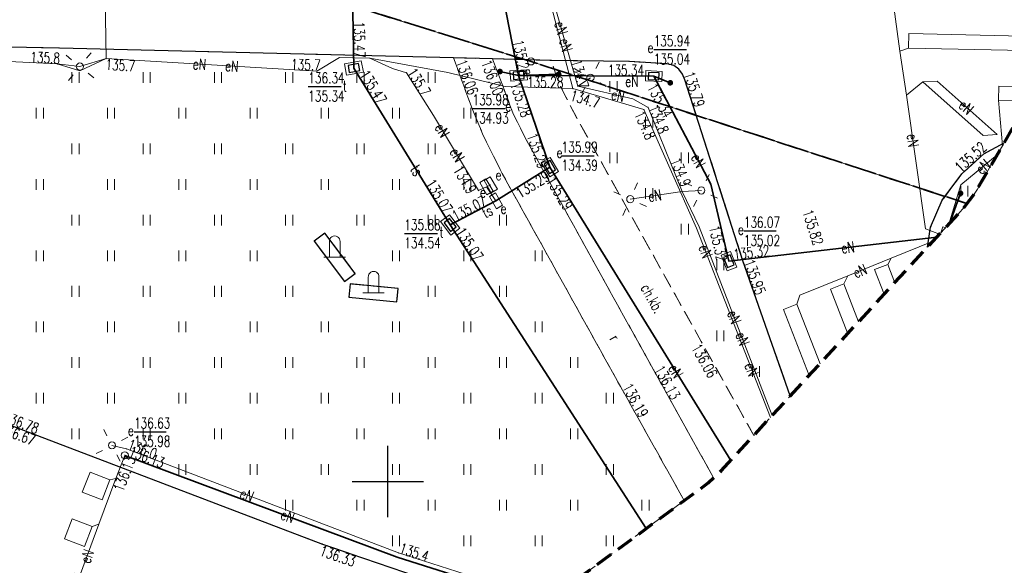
# Model space of a CAD drawing. Header units: metres. Extents: x 8438000 to 8438800, y 5890500 to 5891000.
# Tile 27 of 40: x 8438674 to 8438743, y 5890594 to 5890632. Entities that reach past the tile are written whole.
import ezdxf
from ezdxf.enums import TextEntityAlignment as Align

# ---------------------------------------------------------------- set-up
doc = ezdxf.new("R2010")
doc.units = ezdxf.units.M
doc.header["$MEASUREMENT"] = 0
for name, pattern in [('0.5_0.5', [1, 0.5, -0.5]), ('1.0_0.5', [1.5, 1, -0.5]), ('1.5_0.5', [2, 1.5, -0.5]), ('1.5_1.0', [2.5, 1.5, -1]), ('219-500', [0]), ('4', [1.8, 1.2, -0.6])]:
    doc.linetypes.add(name, pattern=pattern)
doc.layers.get('0').update_dxf_attribs({"color": 2, "linetype": 'CONTINUOUS', "lineweight": 5})
for name, color, linetype in [('202-punkt graniczny', 7, 'CONTINUOUS'), ('216-obręb ewidencyjny', 7, 'CONTINUOUS'), ('218-kontur użytku gruntowego', 7, 'CONTINUOUS'), ('219-działka ewidencyjna', 7, 'CONTINUOUS'), ('chodnik', 7, 'CONTINUOUS'), ('chodnik-Atr17', 7, 'CONTINUOUS'), ('droga dla rowerów', 7, 'CONTINUOUS'), ('droga dla rowerów-Atr17', 7, 'CONTINUOUS'), ('elektroenergetyczne urządzenie techniczne', 7, 'CONTINUOUS'), ('jezdnia', 7, 'CONTINUOUS'), ('komora podziemna', 7, 'CONTINUOUS'), ('komora podziemna-Atr17', 7, 'CONTINUOUS'), ('krawężnik', 7, 'CONTINUOUS'), ('latarnia', 7, 'CONTINUOUS'), ('obudowa ochronna przewodu', 7, 'CONTINUOUS'), ('pikieta sztuczna', 7, 'CONTINUOUS'), ('pikieta sztuczna-Atr2', 7, 'CONTINUOUS'), ('pomnik', 7, 'CONTINUOUS'), ('przewód elektroenergetyczny podziemny', 7, 'CONTINUOUS'), ('przewód elektroenergetyczny podziemny-Atr1', 7, 'CONTINUOUS'), ('przewód telekomunikacyjny podziemny', 7, 'CONTINUOUS'), ('przewód telekomunikacyjny podziemny-Atr1', 7, 'CONTINUOUS'), ('rzedna', 7, 'CONTINUOUS'), ('rzedna-Atr2', 7, 'CONTINUOUS'), ('rzedna-Atr3', 7, 'CONTINUOUS'), ('szafa elektroenergetyczna lub kontener', 7, 'CONTINUOUS'), ('szafa elektroenergetyczna lub kontener-Atr17', 7, 'CONTINUOUS'), ('trawnik', 7, 'CONTINUOUS'), ('Wstawianie ramki sekcyjnej z opisem', 7, 'CONTINUOUS'), ('właz do komory lub kanału - prostokątny', 7, 'CONTINUOUS'), ('właz do komory lub kanału - prostokątny-Atr17', 7, 'CONTINUOUS'), ('Zakres', 7, 'CONTINUOUS')]:
    doc.layers.add(name, color=color, linetype=linetype)
doc.styles.get("Standard").update_dxf_attribs({"font": 'simplex.shx', "width": 0.75})

# ---------------------------------------------------------------- blocks, each defined once
blk = doc.blocks.new('202')
at = {"color": 0, "linetype": 'Continuous', "lineweight": 0}
blk.add_circle((0, 0), 0.25, dxfattribs=at)
blk = doc.blocks.new('PW01')
at = {"linetype": 'Continuous', "lineweight": 13}
h = blk.add_hatch(color=0, dxfattribs=at)
edge = h.paths.add_edge_path()
edge.add_arc((0, 0), 0.045, 0, 360)
blk = doc.blocks.new('US25')
at = {"linetype": 'Continuous', "lineweight": 0}
h = blk.add_hatch(color=0, dxfattribs=at)
edge = h.paths.add_edge_path()
edge.add_arc((0, 0), 0.2, 0, 360)
blk = doc.blocks.new('SM01')
at = {"color": 0, "linetype": 'Continuous', "lineweight": 13}
for p, q in [((-0.53, 0.531), (-0.883, 0.884)), ((0.531, 0.531), (0.884, 0.884)), ((-0.53, -0.53), (-0.883, -0.883)), ((0.531, -0.53), (0.884, -0.883))]:
    blk.add_line(p, q, dxfattribs=at)
blk.add_circle((0, 0), 0.25, dxfattribs=at)
blk = doc.blocks.new('SUPWP')
at = {"color": 0, "linetype": 'Continuous'}
blk.add_lwpolyline([(-0.375, -0.25), (0.375, -0.25), (0.375, 0.25), (-0.375, 0.25)], close=True, dxfattribs=at)
blk = doc.blocks.new('US15')
at = {"color": 0, "linetype": 'Continuous', "lineweight": 13}
blk.add_circle((0, 0), 0.25, dxfattribs=at)
blk = doc.blocks.new('TU04')
at = {"color": 0, "linetype": 'Continuous', "lineweight": 13}
for p, q in [((0, 0), (0, 0.75)), ((0.5, 0), (0.5, 0.75))]:
    blk.add_line(p, q, dxfattribs=at)
blk = doc.blocks.new('OO04')
at = {"color": 0, "linetype": 'Continuous', "lineweight": 13}
for p, q in [((-0.375, 0), (-0.375, 1.1)), ((0.375, 0), (0.375, 1.1)), ((-0.375, 0), (-0.75, 0)), ((0, 0), (-0.375, 0)), ((0.375, 0), (0, 0)), ((0.375, 0), (0.75, 0))]:
    blk.add_line(p, q, dxfattribs=at)
blk.add_arc((0, 1.124), 0.376, 356.305, 183.695, dxfattribs=at)
blk = doc.blocks.new('US18')
at = {"color": 0, "linetype": 'Continuous', "lineweight": 13}
for p, q in [((-0.5, -0.25), (-0.5, 0.25)), ((-0.5, 0.25), (0.5, 0.25)), ((0.5, -0.25), (0.5, 0.25)), ((-0.5, -0.25), (0.5, -0.25))]:
    blk.add_line(p, q, dxfattribs=at)
blk = doc.blocks.new('RAMKA500K')
at = {"color": 0}
for p, q in [((300, 97.5), (300, 102.5)), ((297.5, 100), (302.5, 100))]:
    blk.add_line(p, q, dxfattribs=at)

msp = doc.modelspace()

# ---------------------------------------------------------------- linework, layer by layer
at = {"layer": '216-obręb ewidencyjny', "color": 3, "linetype": '1.5_1.0', "lineweight": 35, "flags": 128}
for points in [[(8438740.642, 5890619.488), (8438710.05, 5890629.46), (8438692.29, 5890634.99), (8438638.95, 5890651.63), (8438606.98, 5890661.61), (8438575.88, 5890671.25), (8438571.42, 5890672.63), (8438527.73, 5890686.19), (8438509.75, 5890691.76), (8438488.49, 5890698.42), (8438449.82, 5890710.52), (8438415.26, 5890721.35), (8438396.385, 5890727.204)], [(8438396.385, 5890727.204), (8438415.26, 5890721.35), (8438449.82, 5890710.52), (8438488.49, 5890698.42), (8438509.75, 5890691.76), (8438527.73, 5890686.19), (8438571.42, 5890672.63), (8438575.88, 5890671.25), (8438606.98, 5890661.61), (8438638.95, 5890651.63), (8438692.29, 5890634.99), (8438710.05, 5890629.46), (8438740.642, 5890619.488)]]:
    msp.add_lwpolyline(points, dxfattribs=at)
at = {"layer": '218-kontur użytku gruntowego', "color": 3, "linetype": '0.5_0.5', "lineweight": 18, "flags": 128}
for points in [[(8438710.05, 5890629.46), (8438692.29, 5890634.99)], [(8438692.29, 5890634.99), (8438710.05, 5890629.46)], [(8438740.642, 5890619.488), (8438710.05, 5890629.46)], [(8438710.05, 5890629.46), (8438740.642, 5890619.488)]]:
    msp.add_lwpolyline(points, dxfattribs=at)
at = {"layer": '219-działka ewidencyjna', "color": 3, "linetype": '219-500', "lineweight": 18, "flags": 128}
for points in [[(8438710.05, 5890629.46), (8438692.29, 5890634.99)], [(8438740.642, 5890619.488), (8438710.05, 5890629.46)]]:
    msp.add_lwpolyline(points, dxfattribs=at)
at = {"layer": 'chodnik', "color": 7, "linetype": '1.0_0.5', "lineweight": 18, "flags": 128}
for points in [[(8438707.35, 5890629.64), (8438708.8, 5890625.79), (8438709.72, 5890623.94), (8438718.65, 5890607.82), (8438722.862, 5890600.25)], [(8438725.685, 5890603.226), (8438721.99, 5890609.82), (8438713.26, 5890625.49), (8438712.37, 5890627.19), (8438711.85, 5890628.33), (8438711.49, 5890629.53), (8438707.35, 5890629.64)]]:
    msp.add_lwpolyline(points, dxfattribs=at)
at = {"layer": 'droga dla rowerów', "color": 7, "linetype": '1.0_0.5', "lineweight": 18, "flags": 128}
for points in [[(8438704.6, 5890629.72), (8438705.95, 5890626.08), (8438706.69, 5890624.27), (8438708.02, 5890621.6), (8438716.33, 5890606.65), (8438720.799, 5890598.658)], [(8438722.862, 5890600.25), (8438718.65, 5890607.82), (8438709.72, 5890623.94), (8438708.8, 5890625.79), (8438707.35, 5890629.64), (8438704.6, 5890629.72)]]:
    msp.add_lwpolyline(points, dxfattribs=at)
at = {"layer": 'jezdnia', "color": 7, "linetype": '1.5_0.5', "lineweight": 18, "flags": 128}
for points in [[(8438656.28, 5890611.04), (8438656.23, 5890611.48), (8438656.37, 5890611.93), (8438656.99, 5890612.76), (8438657.76, 5890613.58), (8438658.29, 5890614.3), (8438659.11, 5890615.58), (8438659.69, 5890616.7), (8438660.23, 5890618), (8438660.62, 5890619.32), (8438660.91, 5890620.8), (8438661.05, 5890622.48), (8438661.01, 5890623.99), (8438660.85, 5890625.44), (8438660.55, 5890626.71), (8438660.25, 5890627.79), (8438660.04, 5890629.06), (8438660.01, 5890629.82), (8438660.21, 5890630.29), (8438660.76, 5890630.71), (8438676.95, 5890630.4), (8438704.6, 5890629.72), (8438707.35, 5890629.64), (8438711.49, 5890629.53), (8438716.95, 5890629.46), (8438719.59, 5890629.28), (8438720.07, 5890629.17), (8438720.42, 5890628.92), (8438720.67, 5890628.57), (8438720.85, 5890628.17), (8438724.92, 5890615.48), (8438728.24, 5890605.993)], [(8438737.872, 5890616.427), (8438738.09, 5890617.84), (8438738.9, 5890619.72), (8438740.28, 5890621.58), (8438741.83, 5890622.99), (8438743.252, 5890623.755)], [(8438709.111, 5890591.36), (8438703.08, 5890592.98), (8438695.41, 5890595.61), (8438672.96, 5890604.15), (8438657.13, 5890610.17), (8438656.78, 5890610.38), (8438656.47, 5890610.66), (8438656.28, 5890611.04)]]:
    msp.add_lwpolyline(points, dxfattribs=at)
at = {"layer": 'komora podziemna', "color": 30, "linetype": 'Continuous', "lineweight": 18, "flags": 128}
for points in [[(8438698.29, 5890628.71), (8438697.11, 5890628.49), (8438696.96, 5890629.28), (8438698.14, 5890629.5)], [(8438704.33, 5890618.71), (8438705.06, 5890617.76), (8438704.42, 5890617.27), (8438703.69, 5890618.23)]]:
    msp.add_lwpolyline(points, close=True, dxfattribs=at)
at = {"layer": 'komora podziemna', "color": 1, "linetype": 'Continuous', "lineweight": 18, "flags": 128}
for points in [[(8438708.63, 5890628.08), (8438708.57, 5890628.79), (8438709.73, 5890628.88), (8438709.79, 5890628.18)], [(8438719.23, 5890628.05), (8438718.07, 5890628.11), (8438718.1, 5890628.82), (8438719.26, 5890628.76)], [(8438711.36, 5890621.37), (8438710.77, 5890622.37), (8438711.38, 5890622.73), (8438711.97, 5890621.73)], [(8438723.82, 5890614.78), (8438723.39, 5890615.86), (8438724.05, 5890616.12), (8438724.48, 5890615.04)]]:
    msp.add_lwpolyline(points, close=True, dxfattribs=at)
msp.add_lwpolyline([(8438738.806, 5890617.439), (8438738.94, 5890617.86), (8438739.138, 5890617.799)], dxfattribs=at)
at = {"layer": 'krawężnik', "color": 7, "linetype": 'Continuous', "lineweight": 25, "flags": 128}
for points in [[(8438728.24, 5890605.993), (8438724.92, 5890615.48), (8438720.85, 5890628.17), (8438720.67, 5890628.57), (8438720.42, 5890628.92), (8438720.07, 5890629.17), (8438719.59, 5890629.28), (8438716.95, 5890629.46), (8438711.49, 5890629.53), (8438707.35, 5890629.64), (8438704.6, 5890629.72), (8438676.95, 5890630.4), (8438660.76, 5890630.71)], [(8438737.872, 5890616.427), (8438738.09, 5890617.84), (8438738.9, 5890619.72), (8438740.28, 5890621.58), (8438741.83, 5890622.99), (8438743.252, 5890623.755)], [(8438672.96, 5890604.15), (8438695.41, 5890595.61), (8438703.08, 5890592.98), (8438709.111, 5890591.36)]]:
    msp.add_lwpolyline(points, dxfattribs=at)
at = {"layer": 'obudowa ochronna przewodu', "color": 7, "linetype": 'Continuous', "lineweight": 35, "flags": 128}
for points in [[(8438697.3, 5890646.08), (8438697.62, 5890628.99), (8438704.37, 5890617.99)], [(8438706.39, 5890642.71), (8438709.18, 5890628.48)], [(8438707.87, 5890628.75), (8438709.18, 5890628.48)], [(8438709.18, 5890628.48), (8438711.99, 5890628.56)], [(8438709.18, 5890628.48), (8438711.37, 5890622.05)], [(8438709.18, 5890628.48), (8438718.66, 5890628.43)], [(8438718.66, 5890628.43), (8438719.82, 5890627.96)], [(8438718.66, 5890628.43), (8438722.67, 5890620.84), (8438723.93, 5890615.45), (8438738.523, 5890617.132)], [(8438711.37, 5890622.05), (8438707.59, 5890619.68)], [(8438711.37, 5890622.05), (8438724.067, 5890601.472)], [(8438739.444, 5890618.13), (8438740.19, 5890620.21)], [(8438704.37, 5890617.99), (8438707.59, 5890619.68)], [(8438704.37, 5890617.99), (8438718.135, 5890596.704)], [(8438706.85, 5890592.72), (8438700.66, 5890594.7), (8438681.54, 5890601.83)]]:
    msp.add_lwpolyline(points, dxfattribs=at)
at = {"layer": 'pomnik', "color": 7, "linetype": 'Continuous', "lineweight": 25, "flags": 128}
for points in [[(8438696.96, 5890614.02), (8438697.71, 5890614.59), (8438695.57, 5890617.42), (8438694.82, 5890616.85)], [(8438700.63, 5890612.6), (8438700.72, 5890613.53), (8438697.36, 5890613.85), (8438697.27, 5890612.92)]]:
    msp.add_lwpolyline(points, close=True, dxfattribs=at)
at = {"layer": 'przewód elektroenergetyczny podziemny', "color": 1, "linetype": 'Continuous', "lineweight": 18, "flags": 128}
for points in [[(8438707.59, 5890619.68), (8438711.37, 5890622.05), (8438709.18, 5890628.48), (8438706.39, 5890642.71), (8438709.01, 5890645.18), (8438711.25, 5890649.6), (8438710.21, 5890658.53), (8438703.81, 5890675.71), (8438696.54, 5890694.21)], [(8438707.59, 5890619.68), (8438711.37, 5890622.05), (8438709.18, 5890628.48), (8438706.39, 5890642.71), (8438709.01, 5890645.18), (8438711.25, 5890649.6), (8438710.21, 5890658.53)], [(8438707.59, 5890619.68), (8438711.37, 5890622.05), (8438709.18, 5890628.48), (8438706.39, 5890642.71), (8438709.01, 5890645.18), (8438711.25, 5890649.6)], [(8438707.59, 5890619.68), (8438711.37, 5890622.05), (8438709.18, 5890628.48), (8438706.39, 5890642.71), (8438709.01, 5890645.18), (8438727.1, 5890648.89)], [(8438709.98, 5890645.23), (8438709.01, 5890642.8), (8438713.33, 5890627.72), (8438717.2, 5890626.84), (8438718.26, 5890626.24), (8438720.66, 5890620.33), (8438722, 5890620.41)], [(8438708.37, 5890644.28), (8438709.01, 5890642.8), (8438712.99, 5890627.55), (8438717.97, 5890626.09), (8438721.66, 5890617.77), (8438726.842, 5890604.478)], [(8438710.42, 5890644.63), (8438709.01, 5890642.8), (8438713.33, 5890627.72), (8438714.22, 5890628.32)], [(8438710.42, 5890644.63), (8438709.01, 5890642.8), (8438713.33, 5890627.72), (8438717.2, 5890626.84), (8438718.26, 5890626.24), (8438720.66, 5890620.33), (8438721.85, 5890617.85), (8438726.981, 5890604.629)], [(8438680.04, 5890641.1), (8438680.24, 5890629.66), (8438678.39, 5890629.1)], [(8438735.43, 5890633.83), (8438735.94, 5890630.19), (8438736.39, 5890627.1), (8438737.73, 5890617.72), (8438738.721, 5890617.347)], [(8438736.53, 5890630.4), (8438736.55, 5890631.41), (8438747.553, 5890631.173)], [(8438645.43, 5890629.85), (8438648.01, 5890630.48), (8438660.8, 5890630.06), (8438676.8, 5890629.28), (8438678.39, 5890629.1), (8438680.24, 5890629.66), (8438695.02, 5890628.77), (8438696.6, 5890629.73), (8438698.73, 5890629.69), (8438704.22, 5890628.69), (8438708.24, 5890627.69), (8438712.99, 5890627.55), (8438717.97, 5890626.09), (8438721.66, 5890617.77), (8438726.842, 5890604.478)], [(8438738.721, 5890617.347), (8438737.73, 5890617.72), (8438736.39, 5890627.1), (8438735.94, 5890630.19), (8438736.53, 5890630.4)], [(8438746.978, 5890630.18), (8438736.53, 5890630.4)], [(8438636.25, 5890619.17), (8438641.68, 5890617.45), (8438642.8, 5890617.44), (8438644.08, 5890616.65), (8438647.07, 5890615.62), (8438656.99, 5890611.73), (8438660.39, 5890615.96), (8438662.4, 5890620.86), (8438661.57, 5890625.86), (8438660.8, 5890630.06), (8438676.8, 5890629.28), (8438678.39, 5890628.79), (8438680.24, 5890629.66), (8438695.02, 5890628.77), (8438696.6, 5890629.73), (8438698.73, 5890629.69), (8438700.32, 5890628.96), (8438701.3, 5890628.67), (8438703.2, 5890625.66), (8438706.37, 5890620.4), (8438706.92, 5890620.67), (8438707.22, 5890620.81)], [(8438707.58, 5890619.68), (8438706.92, 5890620.67), (8438706.37, 5890620.4), (8438703.2, 5890625.66), (8438701.3, 5890628.67), (8438700.32, 5890628.96), (8438698.73, 5890629.69), (8438696.6, 5890629.73), (8438695.02, 5890628.77), (8438680.24, 5890629.66), (8438678.39, 5890628.79), (8438676.8, 5890629.28), (8438660.8, 5890630.06), (8438661.57, 5890625.86), (8438662.4, 5890620.86), (8438660.39, 5890615.96), (8438656.99, 5890611.73), (8438647.07, 5890615.62), (8438644.08, 5890616.65), (8438642.8, 5890617.44), (8438641.68, 5890617.45), (8438636.25, 5890619.17)], [(8438707.59, 5890619.68), (8438711.37, 5890622.05), (8438709.18, 5890628.48), (8438718.66, 5890628.43), (8438722.67, 5890620.84), (8438723.93, 5890615.45), (8438738.523, 5890617.132)], [(8438707.87, 5890628.75), (8438709.18, 5890628.48)], [(8438709.18, 5890628.48), (8438711.99, 5890628.56)], [(8438722, 5890620.41), (8438720.66, 5890620.33), (8438718.26, 5890626.24), (8438717.2, 5890626.84), (8438713.33, 5890627.72), (8438714.22, 5890628.32)], [(8438718.66, 5890628.43), (8438719.82, 5890627.96)], [(8438738.721, 5890617.347), (8438737.73, 5890617.72), (8438736.39, 5890627.1), (8438737.55, 5890628.02)], [(8438742.85, 5890626.74), (8438742.87, 5890627.73), (8438745.524, 5890627.674)], [(8438744.956, 5890626.695), (8438742.85, 5890626.74)], [(8438743.141, 5890623.564), (8438742.85, 5890626.74)], [(8438739.373, 5890618.053), (8438740.22, 5890620.8), (8438742.763, 5890622.912)], [(8438724.067, 5890601.472), (8438711.37, 5890622.05), (8438707.59, 5890619.68)], [(8438707.59, 5890619.68), (8438711.37, 5890622.05), (8438724.067, 5890601.472)], [(8438707.59, 5890619.68), (8438711.37, 5890622.05), (8438724.067, 5890601.472)], [(8438707.59, 5890619.68), (8438711.37, 5890622.05), (8438724.067, 5890601.472)], [(8438707.59, 5890619.68), (8438711.37, 5890622.05), (8438724.067, 5890601.472)], [(8438707.59, 5890619.68), (8438711.37, 5890622.05), (8438724.067, 5890601.472)], [(8438724.067, 5890601.472), (8438711.37, 5890622.05), (8438707.59, 5890619.68)], [(8438722, 5890620.41), (8438720.66, 5890620.33), (8438717.01, 5890619.8)], [(8438726.981, 5890604.629), (8438721.85, 5890617.85), (8438720.66, 5890620.33), (8438722, 5890620.41)], [(8438739.444, 5890618.13), (8438740.19, 5890620.21)], [(8438728.71, 5890612.43), (8438728.91, 5890613.06), (8438732.28, 5890614.42), (8438735.33, 5890615.65), (8438738.266, 5890616.854)], [(8438738.266, 5890616.854), (8438735.33, 5890615.65), (8438732.28, 5890614.42), (8438732, 5890613.85)], [(8438738.266, 5890616.854), (8438735.33, 5890615.65), (8438735.08, 5890615.22)], [(8438734.823, 5890613.124), (8438734.15, 5890614.86), (8438735.08, 5890615.22)], [(8438735.08, 5890615.22), (8438735.576, 5890613.94)], [(8438732.273, 5890610.362), (8438731.06, 5890613.49), (8438732, 5890613.85)], [(8438732, 5890613.85), (8438733.032, 5890611.184)], [(8438729.568, 5890607.432), (8438727.77, 5890612.07), (8438728.71, 5890612.43)], [(8438728.71, 5890612.43), (8438730.327, 5890608.254)], [(8438680.64, 5890602.53), (8438681.67, 5890602.28), (8438700.75, 5890594.99), (8438710.681, 5890591.802)], [(8438677.911, 5890592.103), (8438678.44, 5890593.53), (8438679.72, 5890597), (8438680.91, 5890600.21), (8438681.54, 5890601.83)], [(8438677.99, 5890593.57), (8438678.44, 5890593.53), (8438679.72, 5890597), (8438680.91, 5890600.21), (8438681.54, 5890601.83)], [(8438681.54, 5890601.83), (8438680.91, 5890600.21), (8438679.72, 5890597), (8438679.25, 5890596.84)], [(8438681.54, 5890601.83), (8438680.91, 5890600.21), (8438680.5, 5890600.11)], [(8438706.85, 5890592.72), (8438700.66, 5890594.7), (8438681.54, 5890601.83)]]:
    msp.add_lwpolyline(points, dxfattribs=at)
for points in [[(8438737.55, 5890628.02), (8438738.54, 5890628.08), (8438742.77, 5890624.33), (8438741.78, 5890624.27)], [(8438679.96, 5890598.71), (8438678.56, 5890599.25), (8438679.1, 5890600.65), (8438680.5, 5890600.11)], [(8438678.71, 5890595.44), (8438677.31, 5890595.98), (8438677.85, 5890597.38), (8438679.25, 5890596.84)]]:
    msp.add_lwpolyline(points, close=True, dxfattribs=at)
at = {"layer": 'przewód telekomunikacyjny podziemny', "color": 30, "linetype": 'Continuous', "lineweight": 18, "flags": 128}
msp.add_lwpolyline([(8438697.3, 5890646.08), (8438697.62, 5890628.99), (8438704.37, 5890617.99), (8438707.59, 5890619.68)], dxfattribs=at)
at = {"layer": 'rzedna-Atr2', "color": 7, "flags": 128}
for points in [[(8438718.66, 5890630.29), (8438720.964, 5890630.29)], [(8438694.42, 5890627.7), (8438696.728, 5890627.7)], [(8438705.94, 5890626.16), (8438708.223, 5890626.16)], [(8438712.19, 5890622.85), (8438714.473, 5890622.85)], [(8438701.16, 5890617.4), (8438703.494, 5890617.4)], [(8438724.98, 5890617.57), (8438727.259, 5890617.57)], [(8438682.19, 5890603.48), (8438684.448, 5890603.48)]]:
    msp.add_lwpolyline(points, dxfattribs=at)
at = {"layer": 'trawnik', "color": 7, "linetype": '1.0_0.5', "lineweight": 18, "flags": 128}
for points in [[(8438676.95, 5890630.4), (8438704.6, 5890629.72), (8438705.95, 5890626.08), (8438706.69, 5890624.27), (8438708.02, 5890621.6), (8438716.33, 5890606.65), (8438720.8, 5890598.66), (8438713.02, 5890592.95), (8438712.52, 5890592.66), (8438710.79, 5890591.84), (8438710.25, 5890591.65), (8438709.11, 5890591.36), (8438703.08, 5890592.98), (8438695.41, 5890595.61), (8438672.96, 5890604.15), (8438657.13, 5890610.17), (8438656.78, 5890610.38), (8438656.47, 5890610.66), (8438656.28, 5890611.04), (8438656.23, 5890611.48), (8438656.37, 5890611.93), (8438656.99, 5890612.76), (8438657.76, 5890613.58), (8438658.29, 5890614.3), (8438659.11, 5890615.58), (8438659.69, 5890616.7), (8438660.23, 5890618), (8438660.62, 5890619.32), (8438660.91, 5890620.8), (8438661.05, 5890622.48), (8438661.01, 5890623.99), (8438660.85, 5890625.44), (8438660.55, 5890626.71), (8438660.25, 5890627.79), (8438660.04, 5890629.06), (8438660.01, 5890629.82), (8438660.21, 5890630.29), (8438660.76, 5890630.71)], [(8438716.95, 5890629.46), (8438719.59, 5890629.28), (8438720.07, 5890629.17), (8438720.42, 5890628.92), (8438720.67, 5890628.57), (8438720.85, 5890628.17), (8438724.92, 5890615.48), (8438728.24, 5890605.99), (8438725.69, 5890603.23), (8438721.99, 5890609.82), (8438713.26, 5890625.49), (8438712.37, 5890627.19), (8438711.85, 5890628.33), (8438711.49, 5890629.53)], [(8438741.37, 5890620.51), (8438741.19, 5890620.23), (8438740.54, 5890619.35), (8438740.33, 5890619.09), (8438737.87, 5890616.43), (8438738.09, 5890617.84), (8438738.9, 5890619.72), (8438740.28, 5890621.58), (8438741.83, 5890622.99), (8438743.25, 5890623.76)], [(8438695.57, 5890617.42), (8438694.82, 5890616.85), (8438696.96, 5890614.02), (8438697.71, 5890614.59)], [(8438697.36, 5890613.85), (8438697.27, 5890612.92), (8438700.63, 5890612.6), (8438700.72, 5890613.53)]]:
    msp.add_lwpolyline(points, close=True, dxfattribs=at)
at = {"layer": 'Zakres', "color": 3, "linetype": '4', "lineweight": 70, "flags": 128}
msp.add_lwpolyline([(8438508.15, 5890636.94), (8438534.87, 5890634.2), (8438548.23, 5890629.66), (8438683.24, 5890590.56), (8438683.52, 5890590.48), (8438684.45, 5890590.26), (8438684.73, 5890590.2), (8438696.09, 5890588.65), (8438696.67, 5890588.63), (8438698.57, 5890588.74), (8438699.14, 5890588.82), (8438710.25, 5890591.65), (8438710.79, 5890591.84), (8438712.52, 5890592.66), (8438713.02, 5890592.95), (8438722.26, 5890599.73), (8438722.48, 5890599.91), (8438723.2, 5890600.55), (8438723.4, 5890600.75), (8438740.33, 5890619.09), (8438740.54, 5890619.35), (8438741.19, 5890620.23), (8438741.37, 5890620.51), (8438747.94, 5890631.84), (8438748.21, 5890632.44), (8438748.87, 5890634.52), (8438748.99, 5890635.17), (8438750.11, 5890648.22), (8438750.12, 5890648.55), (8438750.09, 5890649.64), (8438750.07, 5890649.97), (8438745.48, 5890683.84), (8438745.46, 5890683.96), (8438745.39, 5890684.36), (8438745.36, 5890684.48), (8438744.33, 5890689.19), (8438744.31, 5890689.3), (8438744.2, 5890689.69), (8438744.17, 5890689.81), (8438725.48, 5890751.19), (8438725.37, 5890751.49), (8438724.95, 5890752.48), (8438724.81, 5890752.77), (8438718.55, 5890763.94), (8438718.18, 5890764.46), (8438716.76, 5890766.06), (8438716.28, 5890766.49), (8438705.94, 5890774.04), (8438705.38, 5890774.36), (8438703.43, 5890775.22), (8438702.81, 5890775.41), (8438690.26, 5890777.96), (8438689.62, 5890778.02), (8438687.49, 5890777.98), (8438686.85, 5890777.91), (8438674.38, 5890774.98), (8438674.07, 5890774.89), (8438673.06, 5890774.54), (8438672.76, 5890774.42), (8438548.58, 5890715.16), (8438548.23, 5890714.95), (8438547.09, 5890714.2), (8438404.79, 5890755.12), (8438380.54, 5890674.58)], close=True, dxfattribs=at)

# ---------------------------------------------------------------- block references
at = {"layer": '202-punkt graniczny', "color": 3, "linetype": 'Continuous', "lineweight": 18}
msp.add_blockref('202', (8438710.05, 5890629.46), dxfattribs=at)
at = {"layer": 'elektroenergetyczne urządzenie techniczne', "color": 1, "linetype": 'Continuous', "lineweight": 18}
for p, rotation in [((8438707.87, 5890628.75), 268.363), ((8438711.99, 5890628.56), 269.335), ((8438719.82, 5890627.96), 186.245)]:
    msp.add_blockref('US25', p, dxfattribs=dict(at, rotation=rotation))
msp.add_blockref('US25', (8438740.19, 5890620.21), dxfattribs=at)
at = {"layer": 'komora podziemna', "color": 1, "linetype": 'Continuous', "lineweight": 18, "rotation": 72.758}
msp.add_blockref('US15', (8438681.54, 5890601.83), dxfattribs=at)
at = {"layer": 'latarnia', "color": 7, "linetype": 'Continuous', "lineweight": 18}
for p, rotation in [((8438678.39, 5890629.1), 5.787000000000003), ((8438714.22, 5890628.32), 15.84299999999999), ((8438722, 5890620.41), 19.179), ((8438717.01, 5890619.8), 20.94199999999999), ((8438680.64, 5890602.53), 342.7340000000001)]:
    msp.add_blockref('SM01', p, dxfattribs=dict(at, rotation=rotation))
at = {"layer": 'pikieta sztuczna', "color": 7, "linetype": 'Continuous', "lineweight": 13}
for p in [(8438704.6, 5890629.72), (8438707.34, 5890629.64), (8438720.67, 5890628.57), (8438740.28, 5890621.58), (8438729.93, 5890616.64), (8438724.92, 5890615.48), (8438721.99, 5890609.82), (8438718.65, 5890607.82), (8438716.33, 5890606.65), (8438695.41, 5890595.61)]:
    msp.add_blockref('PW01', p, dxfattribs=at)
at = {"layer": 'pomnik', "color": 7, "linetype": 'Continuous', "lineweight": 25}
for p in [(8438696.27, 5890615.72), (8438699, 5890613.23)]:
    msp.add_blockref('OO04', p, dxfattribs=at)
at = {"layer": 'rzedna', "color": 1, "linetype": 'Continuous', "lineweight": 18}
for p in [(8438680.24, 5890629.66), (8438698.73, 5890629.69), (8438676.8, 5890629.28), (8438695.02, 5890628.77), (8438701.3, 5890628.67), (8438709.11, 5890628.83), (8438709.76, 5890628.48), (8438718.08, 5890628.43), (8438709.3, 5890628.14), (8438712.99, 5890627.55), (8438713.33, 5890627.72), (8438718.85, 5890628.07), (8438717.97, 5890626.09), (8438718.26, 5890626.24), (8438711.18, 5890622.61), (8438711.06, 5890621.86), (8438711.68, 5890621.56), (8438706.37, 5890620.4), (8438720.66, 5890620.33), (8438723.8, 5890616.02), (8438724.3, 5890615.49), (8438681.67, 5890602.28), (8438681.45, 5890601.59), (8438681.54, 5890601.83), (8438681.77, 5890601.74), (8438700.75, 5890594.99)]:
    msp.add_blockref('PW01', p, dxfattribs=at)
at = {"layer": 'rzedna', "color": 30, "linetype": 'Continuous', "lineweight": 18}
for p in [(8438697.61, 5890629.4), (8438697.84, 5890628.63), (8438704.06, 5890618.5), (8438704.73, 5890618.18), (8438704.7, 5890617.48)]:
    msp.add_blockref('PW01', p, dxfattribs=at)
at = {"layer": 'rzedna', "color": 7, "linetype": 'Continuous', "lineweight": 18}
for p in [(8438697.62, 5890628.99), (8438709.18, 5890628.48), (8438718.66, 5890628.43), (8438711.37, 5890622.05), (8438704.37, 5890617.99), (8438723.93, 5890615.45)]:
    msp.add_blockref('PW01', p, dxfattribs=at)
at = {"layer": 'szafa elektroenergetyczna lub kontener', "color": 1, "linetype": 'Continuous', "lineweight": 18}
for p, rotation in [((8438707.22, 5890620.81), 300.343), ((8438706.92, 5890620.67), 299.919), ((8438707.59, 5890619.68), 299.9660000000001)]:
    msp.add_blockref('US18', p, dxfattribs=dict(at, rotation=rotation))
at = {"layer": 'trawnik', "color": 7, "linetype": 'Continuous', "lineweight": 18}
for p in [(8438677.829, 5890627.959), (8438682.829, 5890627.959), (8438687.829, 5890627.959), (8438692.829, 5890627.959), (8438697.829, 5890627.959), (8438702.829, 5890627.959), (8438715.589, 5890627.329), (8438675.329, 5890625.459), (8438680.329, 5890625.459), (8438685.329, 5890625.459), (8438690.329, 5890625.459), (8438695.329, 5890625.459), (8438700.329, 5890625.459), (8438705.329, 5890625.459), (8438718.089, 5890624.829), (8438677.829, 5890622.959), (8438682.829, 5890622.959), (8438687.829, 5890622.959), (8438692.829, 5890622.959), (8438697.829, 5890622.959), (8438702.829, 5890622.959), (8438715.589, 5890622.329), (8438720.589, 5890622.329), (8438675.329, 5890620.459), (8438680.329, 5890620.459), (8438685.329, 5890620.459), (8438690.329, 5890620.459), (8438695.329, 5890620.459), (8438700.329, 5890620.459), (8438705.329, 5890620.459), (8438740.206, 5890619.995), (8438740.206, 5890619.995), (8438718.089, 5890619.829), (8438677.829, 5890617.959), (8438682.829, 5890617.959), (8438687.829, 5890617.959), (8438692.829, 5890617.959), (8438697.829, 5890617.959), (8438702.829, 5890617.959), (8438707.829, 5890617.959), (8438720.589, 5890617.329), (8438675.329, 5890615.459), (8438680.329, 5890615.459), (8438685.329, 5890615.459), (8438690.329, 5890615.459), (8438700.329, 5890615.459), (8438705.329, 5890615.459), (8438710.329, 5890615.459), (8438723.089, 5890614.829), (8438677.829, 5890612.959), (8438682.829, 5890612.959), (8438687.829, 5890612.959), (8438692.829, 5890612.959), (8438702.829, 5890612.959), (8438707.829, 5890612.959), (8438675.329, 5890610.459), (8438680.329, 5890610.459), (8438685.329, 5890610.459), (8438690.329, 5890610.459), (8438695.329, 5890610.459), (8438700.329, 5890610.459), (8438705.329, 5890610.459), (8438710.329, 5890610.459), (8438723.089, 5890609.829), (8438677.829, 5890607.959), (8438682.829, 5890607.959), (8438687.829, 5890607.959), (8438692.829, 5890607.959), (8438697.829, 5890607.959), (8438702.829, 5890607.959), (8438707.829, 5890607.959), (8438712.829, 5890607.959), (8438725.589, 5890607.329), (8438675.329, 5890605.459), (8438680.329, 5890605.459), (8438685.329, 5890605.459), (8438690.329, 5890605.459), (8438695.329, 5890605.459), (8438700.329, 5890605.459), (8438705.329, 5890605.459), (8438710.329, 5890605.459), (8438715.329, 5890605.459), (8438677.829, 5890602.959), (8438682.829, 5890602.959), (8438687.829, 5890602.959), (8438692.829, 5890602.959), (8438697.829, 5890602.959), (8438702.829, 5890602.959), (8438707.829, 5890602.959), (8438712.829, 5890602.959), (8438685.329, 5890600.459), (8438690.329, 5890600.459), (8438695.329, 5890600.459), (8438700.329, 5890600.459), (8438705.329, 5890600.459), (8438710.329, 5890600.459), (8438715.329, 5890600.459), (8438692.829, 5890597.959), (8438697.829, 5890597.959), (8438702.829, 5890597.959), (8438707.829, 5890597.959), (8438712.829, 5890597.959), (8438717.829, 5890597.959), (8438700.329, 5890595.459), (8438705.329, 5890595.459), (8438710.329, 5890595.459), (8438715.329, 5890595.459)]:
    msp.add_blockref('TU04', p, dxfattribs=at)
at = {"layer": 'Wstawianie ramki sekcyjnej z opisem', "color": 7, "linetype": 'Continuous', "lineweight": 13}
msp.add_blockref('RAMKA500K', (8438400, 5890500), dxfattribs=at)
at = {"layer": 'właz do komory lub kanału - prostokątny', "color": 7, "linetype": 'Continuous', "lineweight": 18}
for p, rotation in [((8438697.62, 5890628.99), 190.561), ((8438709.18, 5890628.48), 4.927), ((8438718.66, 5890628.43), 358.025), ((8438711.37, 5890622.05), 300.1140000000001), ((8438704.37, 5890617.99), 308.211), ((8438723.93, 5890615.45), 111.25)]:
    msp.add_blockref('SUPWP', p, dxfattribs=dict(at, rotation=rotation))

# ---------------------------------------------------------------- texts
at = {"layer": 'chodnik-Atr17', "color": 7, "width": 0.72}
msp.add_text('ch.kb.', height=0.75, rotation=299.122, dxfattribs=at).set_placement((8438718.04, 5890613.77), align=Align.MIDDLE_LEFT)
msp.add_text('ch.kb.', height=0.75, rotation=299.122, dxfattribs=at).set_placement((8438718.04, 5890613.77), align=Align.MIDDLE_LEFT)
at = {"layer": 'droga dla rowerów-Atr17', "color": 7, "width": 0.72}
msp.add_text('r', height=0.75, rotation=299.067, dxfattribs=at).set_placement((8438715.53, 5890610.02))
msp.add_text('r', height=0.75, rotation=299.067, dxfattribs=at).set_placement((8438715.53, 5890610.02))
at = {"layer": 'komora podziemna-Atr17', "color": 7, "width": 0.72}
msp.add_text('e', height=0.75, dxfattribs=at).set_placement((8438681.75, 5890603.2))
at = {"layer": 'pikieta sztuczna-Atr2', "color": 7, "width": 0.72}
for s, rotation, p in [('136.06', 290.349, (8438704.78, 5890629.43)), ('136.00', 290.637, (8438706.54, 5890629.39)), ('135.79', 287.782, (8438720.77, 5890628.6)), ('135.52', 42.292, (8438740.2, 5890621.62)), ('135.82', 287.782, (8438729.09, 5890618.92)), ('135.95', 289.29, (8438724.98, 5890615.42)), ('136.06', 299.267, (8438721.27, 5890609.39)), ('136.13', 299.091, (8438718.67, 5890607.87)), ('136.19', 299.21, (8438716.43, 5890606.62)), ('136.78', 339.173, (8438672.95, 5890604.22)), ('136.67', 339.173, (8438672.69, 5890603.41)), ('136.33', 341.073, (8438695.16, 5890594.83))]:
    msp.add_text(s, height=0.75, rotation=rotation, dxfattribs=at).set_placement(p)
at = {"layer": 'przewód elektroenergetyczny podziemny-Atr1', "color": 1, "width": 0.72}
for rotation, p in [(285.985, (8438712.03, 5890632.25)), (285.985, (8438712.37, 5890631.06)), (356.554, (8438686.32, 5890629.29)), (356.554, (8438688.59, 5890629.16)), (347.189, (8438715.7, 5890627.18)), (318.442, (8438740.24, 5890626.57)), (301.076, (8438703.58, 5890625.03)), (278.13, (8438736.78, 5890624.38)), (301.076, (8438704.62, 5890623.31)), (297.849, (8438721.57, 5890622.91)), (39.709, (8438741.4, 5890621.78)), (39.709, (8438741.4, 5890621.78)), (8.261, (8438718.28, 5890619.98)), (291.297, (8438722.13, 5890616.57)), (6.576, (8438731.82, 5890616.36)), (21.963, (8438732.7, 5890614.59)), (291.209, (8438724.14, 5890611.96)), (291.209, (8438724.73, 5890610.44)), (291.297, (8438725.35, 5890608.29)), (301.675, (8438719.96, 5890608.14)), (339.089, (8438689.68, 5890599.22)), (339.549, (8438692.54, 5890597.73)), (69.752, (8438678.73, 5890594.31))]:
    msp.add_text('eN', height=0.75, rotation=rotation, dxfattribs=at).set_placement(p, align=Align.MIDDLE_LEFT)
msp.add_text('eN', height=0.75, rotation=359.698, dxfattribs=at).set_placement((8438716.66, 5890628.44), align=Align.TOP_LEFT)
at = {"layer": 'przewód telekomunikacyjny podziemny-Atr1', "color": 30, "width": 0.72}
msp.add_text('ts', height=0.75, rotation=301.535, dxfattribs=at).set_placement((8438701.85, 5890622.1), align=Align.MIDDLE_LEFT)
msp.add_text('ts', height=0.75, rotation=27.692, dxfattribs=at).set_placement((8438706.5, 5890619.11), align=Align.TOP_LEFT)
at = {"layer": 'rzedna-Atr2', "color": 7, "width": 0.72}
for s, rotation, p in [('135.47', 271.073, (8438697.61, 5890632.25)), ('135.28', 281.093, (8438708.77, 5890630.89)), ('135.8', 358.017, (8438674.9, 5890629.38)), ('135.7', 358.925, (8438693.2, 5890628.87)), ('134.7', 285.986, (8438712.83, 5890629.47)), ('135.7', 302.261, (8438701.31, 5890628.69)), ('135.47', 301.535, (8438697.99, 5890628.55)), ('135.28', 359.698, (8438709.77, 5890627.63)), ('135.28', 288.808, (8438708.57, 5890627.88)), ('134.7', 343.66, (8438712.74, 5890626.75)), ('134.8', 292.102, (8438718.26, 5890626.24)), ('134.8', 293.918, (8438717.28, 5890625.79)), ('135.29', 288.808, (8438709.74, 5890624.28)), ('134.9', 292.102, (8438719.82, 5890622.52)), ('135.29', 32.087, (8438709.29, 5890619.83)), ('135.29', 301.676, (8438711.07, 5890621.1)), ('135.07', 27.692, (8438704.76, 5890618.22)), ('135.32', 283.157, (8438722.53, 5890617.85)), ('135.07', 302.89, (8438704.73, 5890617.51)), ('135.32', 6.576, (8438724.3, 5890615.54)), ('136.0', 339.088, (8438681.67, 5890602.28)), ('136.13', 339.549, (8438681.76, 5890601.8)), ('136.13', 68.749, (8438681.41, 5890599.21)), ('135.4', 342.2, (8438700.75, 5890594.99))]:
    msp.add_text(s, height=0.75, rotation=rotation, dxfattribs=at).set_placement(p)
for s, p in [('135.94', (8438718.66, 5890630.298)), ('136.34', (8438694.42, 5890627.708)), ('135.98', (8438705.94, 5890626.168)), ('135.99', (8438712.19, 5890622.857)), ('136.07', (8438724.98, 5890617.578)), ('135.88', (8438701.16, 5890617.408)), ('136.63', (8438682.19, 5890603.488))]:
    msp.add_text(s, height=0.75, dxfattribs=at).set_placement(p, align=Align.BOTTOM_LEFT)
for s, rotation, p in [('135.7', 356.554, (8438680.21, 5890629.63)), ('135.34', 297.849, (8438718.84, 5890628.01))]:
    msp.add_text(s, height=0.75, rotation=rotation, dxfattribs=at).set_placement(p, align=Align.TOP_LEFT)
for s, rotation, p in [('135.34', 359.698, (8438717.98, 5890628.46)), ('135.07', 301.535, (8438703.95, 5890618.73))]:
    msp.add_text(s, height=0.75, rotation=rotation, dxfattribs=at).set_placement(p, align=Align.RIGHT)
msp.add_text('134.9', height=0.75, rotation=301.076, dxfattribs=at).set_placement((8438706.27, 5890620.47), align=Align.TOP_RIGHT)
at = {"layer": 'rzedna-Atr3', "color": 7, "width": 0.72}
for s, p in [('135.04', (8438718.66, 5890629.022)), ('135.34', (8438694.42, 5890626.433)), ('134.93', (8438705.94, 5890624.893)), ('134.39', (8438712.19, 5890621.582)), ('135.02', (8438724.98, 5890616.303)), ('134.54', (8438701.16, 5890616.133)), ('135.98', (8438682.19, 5890602.213))]:
    msp.add_text(s, height=0.75, dxfattribs=at).set_placement(p, align=Align.BOTTOM_LEFT)
at = {"layer": 'szafa elektroenergetyczna lub kontener-Atr17', "color": 1, "width": 0.72}
for p in [(8438707.55, 5890621.13), (8438706.45, 5890619.91), (8438707.9, 5890618.77)]:
    msp.add_text('e', height=0.75, dxfattribs=at).set_placement(p)
at = {"layer": 'właz do komory lub kanału - prostokątny-Atr17', "color": 7, "width": 0.72}
for s, p in [('e', (8438718.23, 5890630.06)), ('t', (8438696.85, 5890627.36)), ('e', (8438708.24, 5890625.95)), ('e', (8438711.84, 5890622.7)), ('e', (8438724.57, 5890617.3)), ('t', (8438703.63, 5890617.1))]:
    msp.add_text(s, height=0.75, dxfattribs=at).set_placement(p)

doc.saveas('drawing.dxf')
